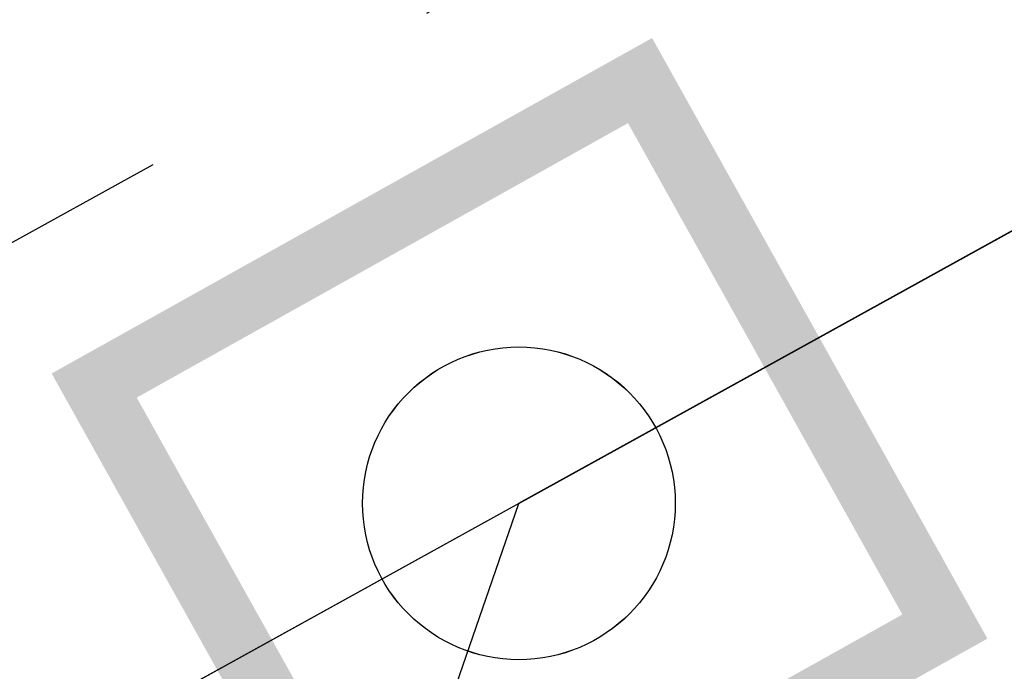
# Model space of a CAD drawing. Header units: metres. Extents: x 0 to 8443948, y 0 to 5887002.
# Tile 103 of 256: x 8442605.06 to 8442606.63, y 5885944.98 to 5885946.02. Entities that reach past the tile are written whole.
import ezdxf

# ---------------------------------------------------------------- set-up
doc = ezdxf.new("R2010")
doc.units = ezdxf.units.M
doc.header["$MEASUREMENT"] = 0
for name, pattern in [('1.5_1.0', [2.5, 1.5, -1]), ('1_12', [3, 1, -1, 0, -1]), ('DASHED', [19.05, 12.7, -6.35])]:
    doc.linetypes.add(name, pattern=pattern)
doc.layers.add('!STR oś jezdni', color=6, linetype='1_12', lineweight=30)
doc.layers.add('- ABM', color=200, linetype='CONTINUOUS', lineweight=30)

# ---------------------------------------------------------------- blocks, each defined once
blk = doc.blocks.new('swthy')
at = {"layer": '- ABM', "color": 200, "linetype": 'Continuous', "lineweight": 30}
blk.add_lwpolyline([(8443339.7744, 5885829.7619), (8443339.7744, 5885831.2619)], dxfattribs=at)
blk.add_circle((8443339.7744, 5885829.7619), 0.25, dxfattribs=at)
blk = doc.blocks.new('60W')
at = {"layer": '- ABM', "color": 200, "linetype": 'Continuous', "lineweight": 30}
blk.add_lwpolyline([(8442637.4255, 5886003.89), (8442638.7384, 5886004.6155)], dxfattribs=at)
blk.add_circle((8442637.4255, 5886003.89), 0.25, dxfattribs=at)

msp = doc.modelspace()

# ---------------------------------------------------------------- linework, layer by layer
at = {"layer": '!STR oś jezdni', "color": 162, "linetype": '1.5_1.0', "lineweight": 30, "ltscale": 0.5}
msp.add_lwpolyline([(8442595.155, 5885957.3742), (8442602.4266, 5885944.2195), (8442605.909, 5885946.1445, -0.415439), (8442607.3139, 5885945.7131), (8442607.3139, 5885945.7131, -0.531057), (8442607.3139, 5885945.7131), (8442609.37, 5885941.9937, -0.414217), (8442606.2387, 5885931.1219), (8442580.6653, 5885916.9859, -0.419362), (8442576.5634, 5885918.2064), (8442563.4637, 5885942.9193, -0.135315), (8442563.1182, 5885944.476), (8442563.2816, 5885947.7056, 0.13869)], format="xyb", dxfattribs=at)
at = {"layer": '- ABM', "color": 200, "linetype": 'DASHED', "lineweight": 30, "ltscale": 0.1}
for points in [[(8442605.8558, 5885945.2499), (8442602.2241, 5885943.2438), (8442583.6706, 5885976.808), (8442586.8482, 5885979.6356)], [(8442605.8558, 5885945.2499), (8442644.8725, 5885966.8036)], [(8442602.9259, 5885931.0524), (8442602.6794, 5885931.7306), (8442603.1305, 5885940.2674), (8442605.8558, 5885945.2499)]]:
    msp.add_lwpolyline(points, dxfattribs=at)
at = {"layer": '- ABM', "color": 0, "linetype": 'Continuous', "lineweight": 35, "const_width": 0.1}
msp.add_lwpolyline([(8442605.1765, 5885945.4383), (8442605.6642, 5885944.5652), (8442606.5372, 5885945.0529), (8442606.0496, 5885945.9259)], close=True, dxfattribs=at)
at = {"layer": '- ABM', "color": 4, "linetype": 'DASHED', "lineweight": 30, "ltscale": 0.1}
msp.add_lwpolyline([(8442603.8766, 5885939.529), (8442605.8558, 5885945.2499)], dxfattribs=at)

# ---------------------------------------------------------------- block references
at = {"layer": '- ABM', "color": 200, "linetype": 'Continuous', "lineweight": 30, "rotation": 298.9278464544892}
msp.add_blockref('swthy', (-792955.6476, 10428783.8172), dxfattribs=at)
at = {"layer": '- ABM', "color": 1, "linetype": 'Continuous', "lineweight": 100, "rotation": 180.0000723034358}
msp.add_blockref('60W', (16885235.8536, 11771959.794), dxfattribs=at)

doc.saveas('drawing.dxf')
